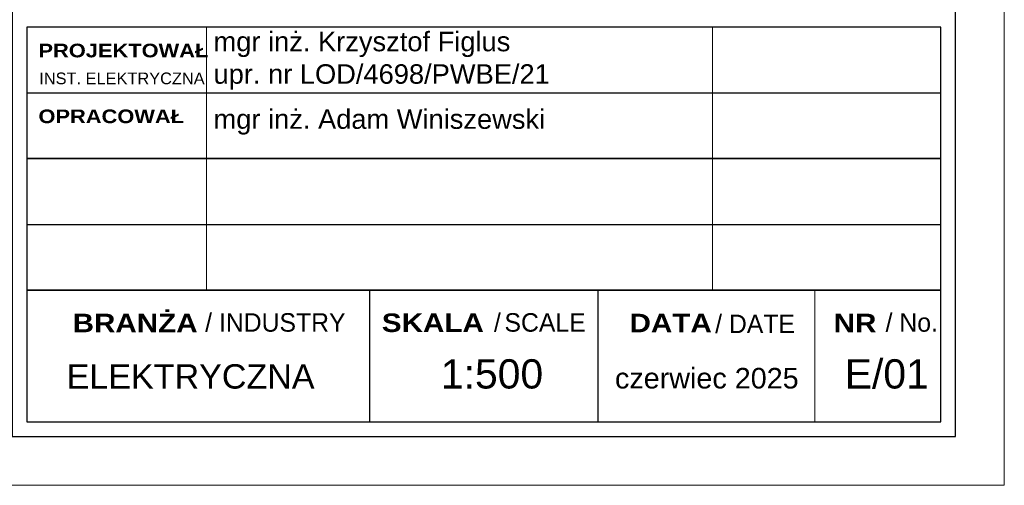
# Model space of a CAD drawing. Extents: x -110 to 11927435, y -6590197 to 5675023.
# Tile 63 of 71: x 6591246 to 6591297, y 5674711 to 5674734. Entities that reach past the tile are written whole.
import ezdxf

# ---------------------------------------------------------------- set-up
doc = ezdxf.new("R2010")
doc.units = 0
doc.layers.get('0').update_dxf_attribs({"color": 250, "linetype": 'CONTINUOUS', "lineweight": 100})
for name, color, linetype in [('_0', 7, 'CONTINUOUS'), ('A_opisy_ramka', 7, 'CONTINUOUS'), ('A_ramka', 7, 'CONTINUOUS')]:
    doc.layers.add(name, color=color, linetype=linetype)
doc.styles.add('GENERATED_STYLE_2', font='txt')
doc.styles.add('GENERATED_STYLE_6', font='txt')

msp = doc.modelspace()

# ---------------------------------------------------------------- linework, layer by layer
at = {"color": 0, "linetype": 'ByBlock', "lineweight": 0}
msp.add_lwpolyline([(6591086.502, 5675007.599), (6591086.502, 5674710.508), (6591296.565, 5674710.508), (6591296.565, 5675007.599), (6591086.502, 5675007.599)], dxfattribs=at)
at = {"color": 0, "linetype": 'ByBlock', "lineweight": 18}
msp.add_lwpolyline([(6591089.002, 5675005.098), (6591089.002, 5674713.009), (6591294.065, 5674713.009), (6591294.065, 5675005.098)], close=True, dxfattribs=at)
at = {"layer": 'A_ramka', "linetype": 'Continuous', "lineweight": 13}
for p, q in [((6591255.678, 5674727.263), (6591255.678, 5674734.015)), ((6591281.602, 5674727.263), (6591281.602, 5674734.015)), ((6591255.678, 5674720.511), (6591255.678, 5674727.263)), ((6591281.602, 5674720.511), (6591281.602, 5674727.263)), ((6591246.467, 5674720.511), (6591293.314, 5674720.511)), ((6591286.85, 5674713.759), (6591286.85, 5674720.511))]:
    msp.add_line(p, q, dxfattribs=at)
at = {"layer": 'A_ramka'}
for p, q in [((6591246.467, 5674730.639), (6591293.314, 5674730.639)), ((6591246.467, 5674723.887), (6591293.314, 5674723.887)), ((6591264.035, 5674713.759), (6591264.035, 5674720.511)), ((6591275.747, 5674713.759), (6591275.747, 5674720.511))]:
    msp.add_line(p, q, dxfattribs=at)
msp.add_lwpolyline([(6591294.064, 5674763.207), (6591245.717, 5674763.207), (6591245.717, 5674728.014), (6591245.717, 5674728.014), (6591245.717, 5674713.009), (6591294.065, 5674713.009), (6591294.065, 5674763.207)], dxfattribs=at)
for points in [[(6591246.467, 5674727.263), (6591293.314, 5674727.263), (6591293.314, 5674734.015), (6591246.467, 5674734.015)], [(6591246.467, 5674720.511), (6591293.314, 5674720.511), (6591293.314, 5674727.263), (6591246.467, 5674727.263)], [(6591246.467, 5674713.759), (6591293.314, 5674713.759), (6591293.314, 5674720.511), (6591246.467, 5674720.511)]]:
    msp.add_lwpolyline(points, close=True, dxfattribs=at)

# ---------------------------------------------------------------- texts
at = {"layer": '_0', "insert": (6591248.5, 5674715.452), "char_height": 1.25, "attachment_point": 7, "style": 'GENERATED_STYLE_2'}
msp.add_mtext('{\\fArial|b0|i0|c238|p34;ELEKTRYCZNA}', dxfattribs=at)
at = {"layer": '_0', "linetype": 'Continuous', "lineweight": 13, "insert": (6591276.199, 5674715.46), "char_height": 1.05458, "attachment_point": 7, "style": 'GENERATED_STYLE_2'}
msp.add_mtext('{\\fArial|b0|i0|c238|p34; czerwiec 2025}', dxfattribs=at)
at = {"layer": 'A_opisy_ramka', "linetype": 'Continuous', "lineweight": 13, "attachment_point": 7}
for s, insert, char_height, style in [('{\\fArial|b0|i0|c238|p34;mgr inż. Krzysztof Figlus\\Pupr\\fArial|b0|i0|c0|p34;. n\\fArial|b0|i0|c238|p34;r\\fArial|b0|i0|c0|p34; LOD/4698/PWBE/21}', (6591256.031, 5674730.802), 1, 'GENERATED_STYLE_2'), ('{\\fArial Black|b1|i0|c238|p34;PROJEKTOWAŁ}', (6591247.056, 5674732.449), 0.70021, 'GENERATED_STYLE_6'), ('{\\fArial|b0|i0|c238|p34;INST. ELEKTRYCZNA}', (6591247.099, 5674731.071), 0.6, 'GENERATED_STYLE_2'), ('{\\fArial Black|b1|i0|c238|p34;OPRACOWAŁ}', (6591247.056, 5674729.073), 0.70021, 'GENERATED_STYLE_6'), ('{\\fArial|b0|i0|c238|p34;mgr i\\fArial|b0|i0|c0|p34;n\\fArial|b0|i0|c238|p34;ż\\fArial|b0|i0|c0|p34;.\\fArial|b0|i0|c238|p34; Adam Winiszewski}', (6591256.031, 5674728.491), 1, 'GENERATED_STYLE_2'), ('/ INDUSTRY', (6591255.603, 5674718.374), 0.9494, 'GENERATED_STYLE_2'), ('{/ DATE}', (6591281.744, 5674718.3), 0.9494, 'GENERATED_STYLE_2'), ('/ No.', (6591290.481, 5674718.374), 0.9494, 'GENERATED_STYLE_2'), ('{\\fArial Black|b1|i0|c238|p34;BRANŻA}', (6591248.806, 5674718.359), 0.94941, 'GENERATED_STYLE_6'), ('{\\fArial Black|b1|i0|c238|p34;SKALA}', (6591264.658, 5674718.359), 0.94941, 'GENERATED_STYLE_6'), ('/{\\H0.5268x; }SCALE', (6591270.406, 5674718.374), 0.94941, 'GENERATED_STYLE_2'), ('{\\fArial Black|b1|i0|c0|p34;DATA}', (6591277.355, 5674718.359), 0.94941, 'GENERATED_STYLE_6'), ('{\\fArial Black|b1|i0|c238|p34;NR}', (6591287.817, 5674718.359), 0.94941, 'GENERATED_STYLE_6'), ('{\\fArial|b0|i0|c238|p34;1:500}', (6591267.684, 5674715.452), 1.50046, 'GENERATED_STYLE_2'), ('{\\fArial|b0|i0|c238|p34;E/01}', (6591288.384, 5674715.452), 1.50046, 'GENERATED_STYLE_2')]:
    msp.add_mtext(s, dxfattribs=dict(at, insert=insert, char_height=char_height, style=style))

doc.saveas('drawing.dxf')
